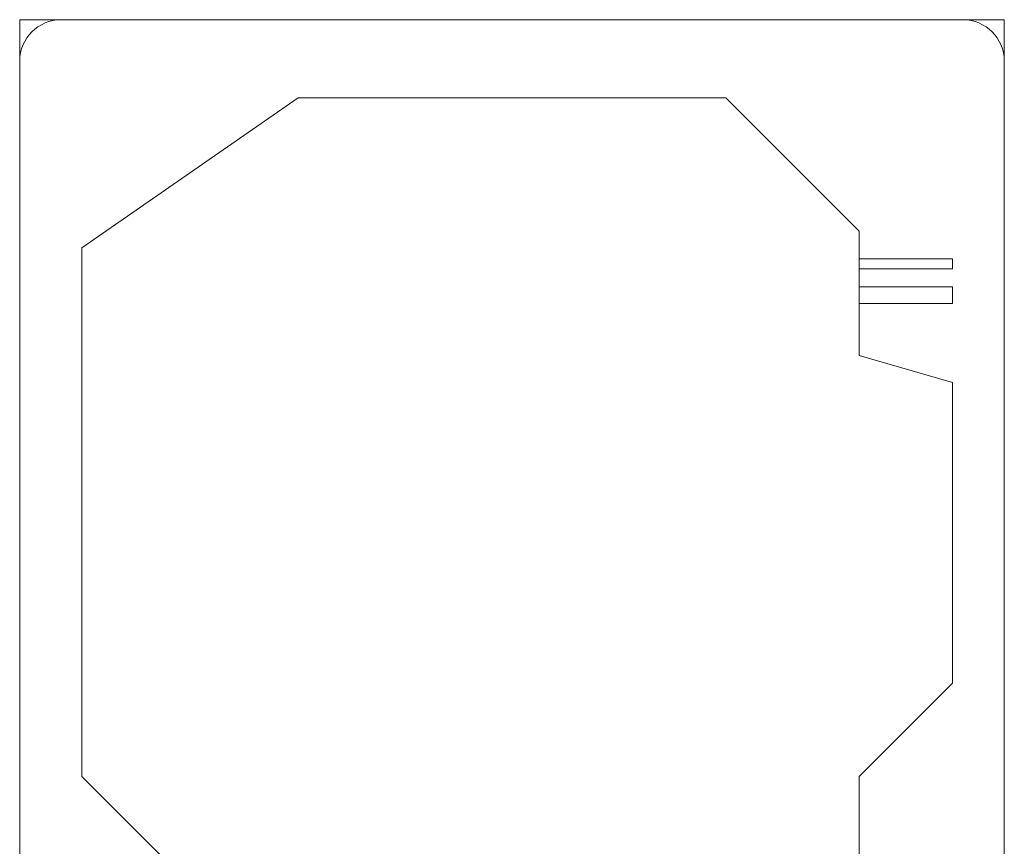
# Model space of a CAD drawing. Header units: metres. Extents: x 1.7 to 42.3, y -72.9 to -47.6.
# Tile 70 of 216: x 7.143 to 8.093, y -62.547 to -61.75. Entities that reach past the tile are written whole.
import ezdxf

# ---------------------------------------------------------------- set-up
doc = ezdxf.new("R2010")
doc.units = ezdxf.units.M
doc.layers.add('M-EQPM', color=7, linetype='Continuous', lineweight=18)

# ---------------------------------------------------------------- blocks, each defined once
blk = doc.blocks.new('V8 K7 4V 9_0-14_0kW - MIH112Q4HN18-939147-2PAV - FRIGORÍFICA')
at = {"layer": 'M-EQPM', "color": 1, "true_color": 0xff0000}
for p, q in [((-0.435, 0.475), (-0.475, 0.475)), ((-0.475, 0.475), (-0.475, 0.435)), ((0.435, 0.475), (-0.435, 0.475)), ((0.475, 0.475), (0.435, 0.475)), ((0.475, 0.435), (0.475, 0.475)), ((-0.475, 0.435), (-0.475, -0.435)), ((0.475, -0.435), (0.475, 0.435)), ((-0.20642, 0.39958), (-0.415, 0.255)), ((-0.415, 0.255), (-0.20642, 0.39958)), ((0.20642, 0.39958), (-0.20642, 0.39958)), ((-0.20642, 0.39958), (0.20642, 0.39958)), ((0.335, 0.271), (0.20642, 0.39958)), ((0.20642, 0.39958), (0.335, 0.271)), ((0.335, 0.151), (0.335, 0.271)), ((0.335, 0.271), (0.335, 0.151)), ((-0.415, 0.255), (-0.415, -0.255)), ((-0.415, -0.255), (-0.415, 0.255)), ((0.425, 0.24417), (0.335, 0.24417)), ((0.425, 0.23464), (0.425, 0.24417)), ((0.335, 0.23464), (0.425, 0.23464)), ((0.425, 0.21716), (0.335, 0.21716)), ((0.425, 0.20126), (0.425, 0.21716)), ((0.335, 0.20126), (0.425, 0.20126)), ((0.425, 0.125), (0.335, 0.151)), ((0.335, 0.151), (0.425, 0.125)), ((0.425, -0.165), (0.425, 0.125)), ((0.425, 0.125), (0.425, -0.165)), ((0.335, -0.255), (0.425, -0.165)), ((0.425, -0.165), (0.335, -0.255)), ((-0.415, -0.255), (-0.22958, -0.44042)), ((-0.22958, -0.44042), (-0.415, -0.255)), ((0.335, -0.335), (0.335, -0.255)), ((0.335, -0.255), (0.335, -0.335))]:
    blk.add_line(p, q, dxfattribs=at)
for centre, start, end in [((-0.435, 0.435), 90, 180), ((0.435, 0.435), 360, 90)]:
    blk.add_arc(centre, 0.04, start, end, dxfattribs=at)

msp = doc.modelspace()

# ---------------------------------------------------------------- block references
at = {"layer": 'M-EQPM', "color": 1, "true_color": 0xff0000}
msp.add_blockref('V8 K7 4V 9_0-14_0kW - MIH112Q4HN18-939147-2PAV - FRIGORÍFICA', (7.61782, -62.22484), dxfattribs=at)

doc.saveas('drawing.dxf')
